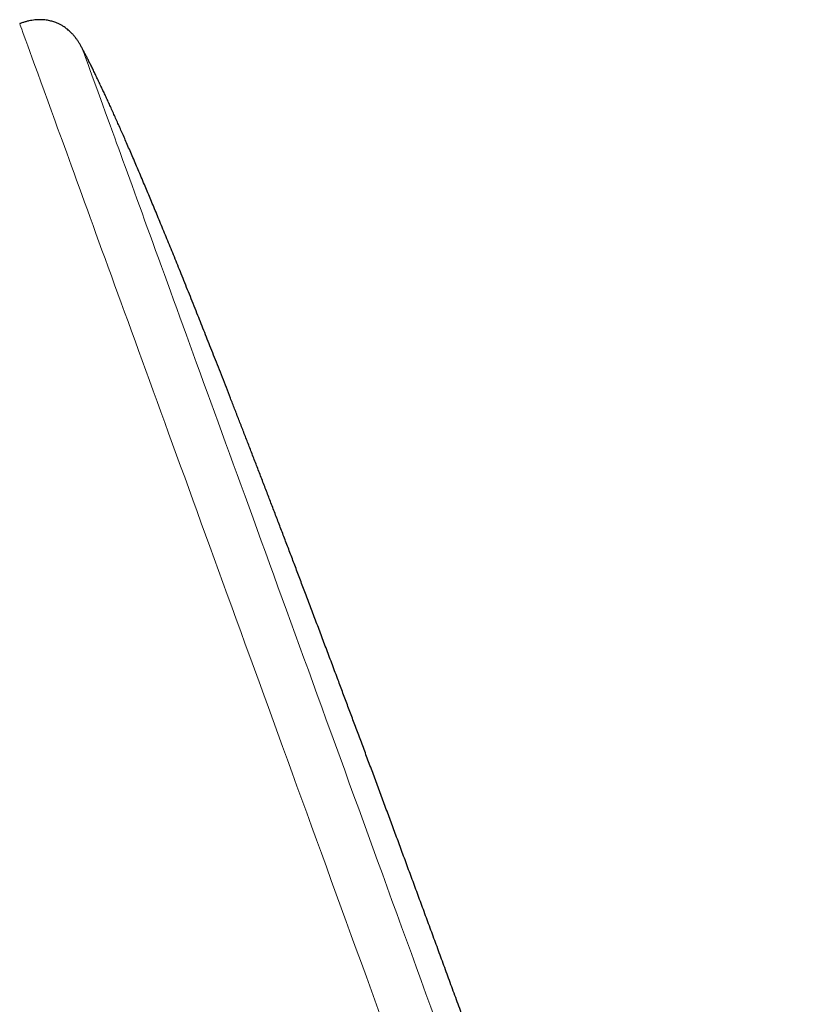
# Model space of a CAD drawing. Header units: millimetres. Extents: x 8 to 450, y 12 to 574.
# Tile 137 of 256: x 53 to 83, y 536 to 574. Entities that reach past the tile are written whole.
import ezdxf

# ---------------------------------------------------------------- set-up
doc = ezdxf.new("R2010")
doc.units = ezdxf.units.MM

msp = doc.modelspace()

# ---------------------------------------------------------------- linework, layer by layer
at = {"color": 7, "linetype": 'Continuous', "lineweight": 30}
for points, knots in [([(54.971, 572.85), (54.95, 572.888), (54.91, 572.962), (54.848, 573.07), (54.783, 573.17), (54.715, 573.262), (54.646, 573.346), (54.576, 573.423), (54.506, 573.491), (54.439, 573.551), (54.375, 573.603), (54.314, 573.648), (54.257, 573.687), (54.203, 573.72), (54.15, 573.75), (54.098, 573.778), (54.042, 573.805), (53.983, 573.83), (53.917, 573.855), (53.844, 573.879), (53.764, 573.901), (53.677, 573.92), (53.583, 573.935), (53.482, 573.946), (53.376, 573.951), (53.264, 573.95), (53.149, 573.942), (53.032, 573.926), (52.914, 573.904), (52.795, 573.874), (52.677, 573.838), (52.599, 573.811), (52.56, 573.798)], [0, 0, 0, 0, 0.045134, 0.088177, 0.129531, 0.169268, 0.207275, 0.243363, 0.277328, 0.308379, 0.337086, 0.363359, 0.387144, 0.409364, 0.429165, 0.450575, 0.470999, 0.493438, 0.517924, 0.544512, 0.573252, 0.604173, 0.63726, 0.672435, 0.709542, 0.748344, 0.788526, 0.829728, 0.8716, 0.913888, 0.956564, 1, 1, 1, 1]), ([(71.516, 530.422), (71.422, 530.681), (71.235, 531.194), (70.956, 531.96), (70.68, 532.716), (70.407, 533.463), (70.138, 534.201), (69.876, 534.916), (69.622, 535.609), (69.376, 536.279), (69.133, 536.942), (68.893, 537.597), (68.655, 538.243), (68.42, 538.882), (68.187, 539.513), (67.957, 540.137), (67.73, 540.752), (67.506, 541.357), (67.287, 541.95), (67.071, 542.533), (66.858, 543.108), (66.646, 543.68), (66.435, 544.247), (66.225, 544.811), (66.018, 545.367), (65.813, 545.916), (65.612, 546.455), (65.414, 546.984), (65.22, 547.502), (65.028, 548.014), (64.827, 548.55), (64.617, 549.11), (64.397, 549.692), (64.181, 550.266), (63.968, 550.83), (63.758, 551.385), (63.555, 551.922), (63.357, 552.443), (63.166, 552.948), (62.977, 553.444), (62.791, 553.932), (62.607, 554.412), (62.426, 554.885), (62.248, 555.349), (62.07, 555.813), (61.892, 556.276), (61.714, 556.737), (61.539, 557.191), (61.367, 557.636), (61.197, 558.073), (61.031, 558.503), (60.867, 558.924), (60.705, 559.337), (60.547, 559.742), (60.391, 560.14), (60.238, 560.53), (60.09, 560.905), (59.947, 561.266), (59.81, 561.613), (59.675, 561.954), (59.542, 562.288), (59.405, 562.632), (59.264, 562.985), (59.119, 563.347), (58.977, 563.701), (58.837, 564.047), (58.701, 564.382), (58.569, 564.708), (58.44, 565.025), (58.314, 565.333), (58.19, 565.637), (58.067, 565.935), (57.947, 566.227), (57.828, 566.513), (57.713, 566.791), (57.6, 567.061), (57.489, 567.325), (57.375, 567.595), (57.258, 567.872), (57.138, 568.153), (57.022, 568.426), (56.909, 568.69), (56.798, 568.945), (56.693, 569.187), (56.593, 569.417), (56.497, 569.634), (56.404, 569.845), (56.313, 570.048), (56.224, 570.248), (56.135, 570.445), (56.047, 570.639), (55.962, 570.825), (55.879, 571.004), (55.799, 571.176), (55.717, 571.351), (55.633, 571.527), (55.548, 571.705), (55.467, 571.873), (55.388, 572.035), (55.311, 572.189), (55.238, 572.336), (55.167, 572.475), (55.099, 572.607), (55.034, 572.731), (54.992, 572.811), (54.971, 572.85)], [0, 0, 0, 0, 0.018106, 0.035994, 0.053666, 0.071123, 0.088367, 0.105399, 0.121264, 0.136943, 0.152436, 0.167746, 0.182873, 0.197818, 0.212582, 0.227167, 0.241574, 0.255803, 0.269607, 0.283243, 0.29671, 0.310011, 0.323384, 0.336586, 0.349619, 0.362483, 0.375181, 0.38749, 0.399641, 0.411633, 0.423469, 0.437356, 0.451024, 0.464475, 0.47771, 0.490733, 0.503543, 0.515575, 0.527418, 0.539073, 0.550541, 0.561824, 0.572924, 0.583843, 0.594581, 0.605638, 0.616502, 0.627173, 0.637654, 0.647946, 0.658051, 0.667971, 0.677708, 0.687263, 0.696638, 0.705836, 0.714858, 0.723204, 0.731397, 0.739438, 0.747329, 0.755071, 0.763827, 0.772388, 0.780757, 0.788938, 0.796931, 0.804602, 0.812097, 0.819419, 0.826569, 0.83369, 0.840638, 0.847415, 0.854022, 0.860462, 0.866739, 0.872853, 0.879784, 0.886502, 0.89301, 0.899312, 0.905412, 0.911313, 0.916699, 0.921914, 0.926962, 0.931847, 0.936571, 0.941409, 0.946074, 0.950569, 0.954898, 0.959065, 0.963073, 0.967599, 0.971916, 0.976031, 0.979949, 0.983751, 0.987361, 0.990787, 0.994033, 0.997107, 1, 1, 1, 1])]:
    msp.add_open_spline(points, degree=3, knots=knots, dxfattribs=at)
at = {"color": 252, "linetype": 'Continuous', "lineweight": 0}
for points, knots in [([(52.56, 573.798), (52.56, 573.798), (53.401, 571.486), (56.995, 561.612), (62.373, 546.835), (68.718, 529.404), (75.062, 511.973), (80.03, 498.324), (82.272, 492.164), (83.03, 490.082)], [3.141593, 3.141593, 3.141593, 3.141593, 3.534292, 3.926991, 4.31969, 4.712389, 5.105088, 5.497787, 5.800526, 5.800526, 5.800526, 5.800526]), ([(29.15, 565.549), (29.15, 565.549), (29.225, 565.343), (29.522, 564.525), (29.745, 563.913), (30.332, 562.3), (30.697, 561.299), (31.557, 558.935), (32.053, 557.572), (33.163, 554.522), (33.777, 552.835), (35.107, 549.183), (35.822, 547.219), (37.333, 543.066), (38.13, 540.878), (39.782, 536.338), (40.638, 533.987), (42.385, 529.186), (43.277, 526.736), (45.071, 521.805), (45.974, 519.324), (47.767, 514.4), (48.656, 511.957), (50.396, 507.175), (51.248, 504.836), (52.889, 500.328), (53.678, 498.158), (55.174, 494.048), (55.881, 492.107), (57.19, 488.508), (57.794, 486.85), (58.882, 483.862), (59.366, 482.531), (59.784, 481.384)], [0, 0, 0, 0, 0.0625, 0.0625, 0.125, 0.125, 0.1875, 0.1875, 0.25, 0.25, 0.3125, 0.3125, 0.375, 0.375, 0.4375, 0.4375, 0.5, 0.5, 0.5625, 0.5625, 0.625, 0.625, 0.6875, 0.6875, 0.75, 0.75, 0.8125, 0.8125, 0.875, 0.875, 0.9375, 0.9375, 1, 1, 1, 1])]:
    msp.add_open_spline(points, degree=3, knots=knots, dxfattribs=at)
msp.add_open_spline([(70.542, 530.068), (68.504, 535.667), (64.428, 546.866), (59.245, 561.107), (55.782, 570.622), (54.971, 572.85), (54.971, 572.85)], degree=3, dxfattribs=at)

doc.saveas('drawing.dxf')
